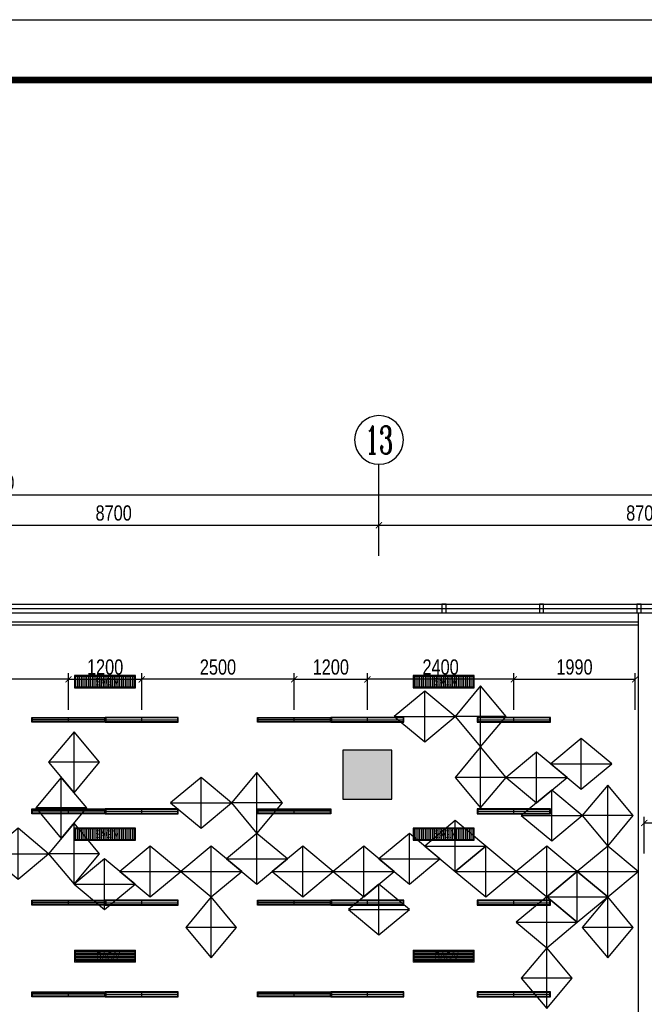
# Model space of a CAD drawing. Header units: millimetres. Extents: x -539149 to -534375, y 505028 to 505469.
# Tile 86 of 135: x -535907 to -535805, y 505297 to 505459. Entities that reach past the tile are written whole.
import ezdxf
from ezdxf.enums import TextEntityAlignment as Align

# ---------------------------------------------------------------- set-up
doc = ezdxf.new("R2010")
doc.units = ezdxf.units.MM
doc.header["$LTSCALE"] = 10
doc.layers.get('Defpoints').update_dxf_attribs({"color": 8})
for name, color, linetype in [('A-建筑-原墙体', 2, 'Continuous'), ('A-建筑-新增墙体', 3, 'Continuous'), ('A-建筑-柱子、剪力墙', 251, 'Continuous'), ('A-建筑-窗户', 4, 'Continuous'), ('A-建筑-轴号', 3, 'Continuous'), ('A2图框$0$E-图框', 100, 'Continuous'), ('AXIS_TEXT', 50, 'Continuous'), ('B-平面-尺寸', 8, 'Continuous'), ('C-顶棚-灯具', 4, 'Continuous'), ('C-顶棚-灯具尺寸', 4, 'Continuous'), ('C-顶棚-细线', 31, 'Continuous'), ('C-顶棚-造型线', 30, 'Continuous')]:
    doc.layers.add(name, color=color, linetype=linetype)
doc.layers.add('A-批量打印图层', color=251, linetype='Continuous', plot=False)
doc.layers.add('A2图框$0$图框外线', color=1, linetype='Continuous', plot=False)
doc.layers.add('C-顶棚-空调', color=4, linetype='Continuous', lineweight=20)
doc.layers.add('E-空调', color=4, linetype='Continuous', lineweight=20)
doc.styles.add('_TCH_AXIS', font='COMPLEX', dxfattribs={"bigfont": 'GBCBIG'})
doc.styles.add('CCD_DIM', font='txt', dxfattribs={"width": 0.8})
doc.styles.add('COMPLEX', font='COMPLEX')
doc.styles.add('STSL', font='txt', dxfattribs={"width": 0.8})
doc.dimstyles.new('1-1', dxfattribs={"dimscale": 0, "dimtxt": 2.5, "dimasz": 1, "dimexe": 1, "dimexo": 1, "dimgap": 0.75, "dimtad": 1, "dimdec": 0, "dimrnd": 0.005, "dimzin": 0, "dimdsep": 46, "dimtxsty": 'CCD_DIM', "dimblk": 'ARCHTICK', "dimcen": 0.13, "dimclrd": 44, "dimclre": 44, "dimclrt": 50, "dimadec": 0, "dimazin": 0, "dimtfac": 1, "dimtdec": 0, "dimtix": 1, "dimtmove": 2, "dimatfit": 3, "dimldrblk": 'HBA_Leader_Dot', "dimfxl": 5, "dimfxlon": 1, "dimtvp": 1, "dimtolj": 1, "dimtzin": 0, "dimarcsym": 0})

# ---------------------------------------------------------------- blocks, each defined once
blk = doc.blocks.new('_ArchTick')
at = {"color": 0, "linetype": 'ByBlock', "const_width": 0.15}
blk.add_lwpolyline([(-0.5, -0.5), (0.5, 0.5)], dxfattribs=at)
blk = doc.blocks.new('HBA_Leader_Dot')
at = {"color": 0, "linetype": 'ByBlock'}
blk.add_line((-5, 0), (-10, 0), dxfattribs=at)
at = {"color": 0, "linetype": 'ByBlock', "const_width": 5}
blk.add_lwpolyline([(-2.5, 0, 1), (2.5, 0, 1)], format="xyb", close=True, dxfattribs=at)
blk = doc.blocks.new('_FZH')
at = {"layer": 'A-建筑-原墙体'}
blk.add_lwpolyline([(-0.5, -0.5), (0.5, -0.5), (0.5, 0.5), (-0.5, 0.5)], close=True, dxfattribs=at)
at = {"layer": 'A-建筑-柱子、剪力墙'}
blk.add_solid([(-0.5, -0.5), (0.5, -0.5), (-0.5, 0.5), (0.5, 0.5)], dxfattribs=at)
blk = doc.blocks.new('_AXISO')
blk.add_circle((0, 0), 0.5)
at = {"layer": 'AXIS_TEXT', "style": 'COMPLEX', "width": 1.041667}
blk.add_attdef('A', text='', height=0.56, dxfattribs=at).set_placement((-0.25, -0.28), (0.25, -0.28), align=Align.FIT)
blk = doc.blocks.new('A$C323A0BBE')
at = {"layer": 'C-顶棚-灯具', "color": 8}
for p, q in [((0, 600), (0, -600)), ((-40, 0), (40, 0))]:
    blk.add_line(p, q, dxfattribs=at)
at = {"layer": 'C-顶棚-灯具'}
blk.add_lwpolyline([(-40, -600), (40, -600), (40, 600), (-40, 600)], close=True, dxfattribs=at)
at = {"layer": 'C-顶棚-灯具', "color": 8}
blk.add_lwpolyline([(-30, -590), (30, -590), (30, 590), (-30, 590)], close=True, dxfattribs=at)
blk = doc.blocks.new('*D270')
at = {"layer": 'C-顶棚-灯具尺寸', "color": 44, "lineweight": -2, "ltscale": 0.01, "transparency": 16777216}
for p, q in [((-535850.17, 505345.34), (-535850.17, 505351.34)), ((-535826.17, 505345.34), (-535826.17, 505351.34)), ((-535826.17, 505350.34), (-535850.17, 505350.34))]:
    blk.add_line(p, q, dxfattribs=at)
at = {"layer": 'Defpoints', "color": 0, "ltscale": 0.01, "transparency": 16777216}
for p in [(-535850.17, 505350.34), (-535850.17, 505344.1), (-535826.17, 505344.1)]:
    blk.add_point(p, dxfattribs=at)
at = {"layer": 'C-顶棚-灯具尺寸', "color": 44, "lineweight": -2, "ltscale": 0.01, "transparency": 16777216, "rotation": 180}
blk.add_blockref('_ArchTick', (-535850.17, 505350.34), dxfattribs=at)
at = {"layer": 'C-顶棚-灯具尺寸', "color": 44, "lineweight": -2, "ltscale": 0.01, "transparency": 16777216}
blk.add_blockref('_ArchTick', (-535826.17, 505350.34), dxfattribs=at)
at = {"layer": 'C-顶棚-灯具尺寸', "color": 50, "ltscale": 0.01, "transparency": 16777216, "insert": (-535838.17, 505352.34), "char_height": 2.5, "attachment_point": 5, "style": 'CCD_DIM'}
blk.add_mtext('\\A1;2400', dxfattribs=at)
blk = doc.blocks.new('*D272')
at = {"layer": 'C-顶棚-灯具尺寸', "color": 44, "lineweight": -2, "ltscale": 0.01, "transparency": 16777216}
for p, q in [((-535887.17, 505345.34), (-535887.17, 505351.34)), ((-535862.17, 505345.34), (-535862.17, 505351.34)), ((-535862.17, 505350.34), (-535887.17, 505350.34))]:
    blk.add_line(p, q, dxfattribs=at)
at = {"layer": 'Defpoints', "color": 0, "ltscale": 0.01, "transparency": 16777216}
for p in [(-535887.17, 505350.34), (-535887.17, 505344.1), (-535862.17, 505344.1)]:
    blk.add_point(p, dxfattribs=at)
at = {"layer": 'C-顶棚-灯具尺寸', "color": 44, "lineweight": -2, "ltscale": 0.01, "transparency": 16777216, "rotation": 180}
blk.add_blockref('_ArchTick', (-535887.17, 505350.34), dxfattribs=at)
at = {"layer": 'C-顶棚-灯具尺寸', "color": 44, "lineweight": -2, "ltscale": 0.01, "transparency": 16777216}
blk.add_blockref('_ArchTick', (-535862.17, 505350.34), dxfattribs=at)
at = {"layer": 'C-顶棚-灯具尺寸', "color": 50, "ltscale": 0.01, "transparency": 16777216, "insert": (-535874.67, 505352.34), "char_height": 2.5, "attachment_point": 5, "style": 'CCD_DIM'}
blk.add_mtext('\\A1;2500', dxfattribs=at)
blk = doc.blocks.new('*D274')
at = {"layer": 'C-顶棚-灯具尺寸', "color": 44, "lineweight": -2, "ltscale": 0.01, "transparency": 16777216}
for p, q in [((-535924.17, 505345.34), (-535924.17, 505351.34)), ((-535899.17, 505345.34), (-535899.17, 505351.34)), ((-535899.17, 505350.34), (-535924.17, 505350.34))]:
    blk.add_line(p, q, dxfattribs=at)
at = {"layer": 'Defpoints', "color": 0, "ltscale": 0.01, "transparency": 16777216}
for p in [(-535924.17, 505350.34), (-535924.17, 505344.1), (-535899.17, 505344.1)]:
    blk.add_point(p, dxfattribs=at)
at = {"layer": 'C-顶棚-灯具尺寸', "color": 44, "lineweight": -2, "ltscale": 0.01, "transparency": 16777216, "rotation": 180}
blk.add_blockref('_ArchTick', (-535924.17, 505350.34), dxfattribs=at)
at = {"layer": 'C-顶棚-灯具尺寸', "color": 44, "lineweight": -2, "ltscale": 0.01, "transparency": 16777216}
blk.add_blockref('_ArchTick', (-535899.17, 505350.34), dxfattribs=at)
at = {"layer": 'C-顶棚-灯具尺寸', "color": 50, "ltscale": 0.01, "transparency": 16777216, "insert": (-535911.67, 505352.34), "char_height": 2.5, "attachment_point": 5, "style": 'CCD_DIM'}
blk.add_mtext('\\A1;2500', dxfattribs=at)
blk = doc.blocks.new('*D287')
at = {"layer": 'C-顶棚-灯具尺寸', "color": 44, "lineweight": -2, "ltscale": 0.01, "transparency": 16777216}
for p, q in [((-535804.77, 505321.78), (-535804.77, 505327.78)), ((-535792.07, 505321.78), (-535792.07, 505327.78)), ((-535804.77, 505326.78), (-535792.07, 505326.78))]:
    blk.add_line(p, q, dxfattribs=at)
at = {"layer": 'Defpoints', "color": 0, "ltscale": 0.01, "transparency": 16777216}
for p in [(-535792.07, 505326.78), (-535804.77, 505317.2), (-535792.07, 505317.2)]:
    blk.add_point(p, dxfattribs=at)
at = {"layer": 'C-顶棚-灯具尺寸', "color": 44, "lineweight": -2, "ltscale": 0.01, "transparency": 16777216, "rotation": 180}
blk.add_blockref('_ArchTick', (-535804.77, 505326.78), dxfattribs=at)
at = {"layer": 'C-顶棚-灯具尺寸', "color": 44, "lineweight": -2, "ltscale": 0.01, "transparency": 16777216}
blk.add_blockref('_ArchTick', (-535792.07, 505326.78), dxfattribs=at)
at = {"layer": 'C-顶棚-灯具尺寸', "color": 50, "ltscale": 0.01, "transparency": 16777216, "insert": (-535798.42, 505328.78), "char_height": 2.5, "attachment_point": 5, "style": 'CCD_DIM'}
blk.add_mtext('\\A1;1270', dxfattribs=at)
blk = doc.blocks.new('A$C7DCD0865')
at = {"layer": 'C-顶棚-细线'}
for p, q in [((0, -300), (0, 300)), ((250, 0), (-250, 0))]:
    blk.add_line(p, q, dxfattribs=at)
blk.add_lwpolyline([(0, -300), (250, 0), (0, 300), (-250, 0)], close=True, dxfattribs=at)
blk = doc.blocks.new('*U197')
at = {"layer": 'C-顶棚-灯具'}
h = blk.add_hatch(dxfattribs=at)
h.set_pattern_fill('_USER', color=8, scale=30, angle=90, style=0, pattern_type=0)
h.set_pattern_definition([(90, (15, 15), (-30, 2e-15), [])])
h.paths.add_polyline_path([(15, 185), (15, 15), (985, 15), (985, 185)])
at = {"layer": 'C-顶棚-灯具', "linetype": 'ByBlock'}
blk.add_lwpolyline([(0, 200), (0, 0), (1000, 0), (1000, 200)], close=True, dxfattribs=at)
at = {"layer": 'C-顶棚-灯具', "color": 8}
blk.add_lwpolyline([(15, 185), (15, 15), (985, 15), (985, 185)], close=True, dxfattribs=at)
at = {"layer": 'C-顶棚-灯具', "style": 'STSL', "width": 0.75}
blk.add_text('SAG/V', height=125, dxfattribs=at).set_placement((339, 39))
blk = doc.blocks.new('A$C6A8D0C23')
at = {"layer": 'C-顶棚-灯具'}
h = blk.add_hatch(dxfattribs=at)
h.set_pattern_fill('_USER', color=8, scale=25, style=0, pattern_type=0)
h.set_pattern_definition([(0, (15, 15), (0, 25), [])])
h.paths.add_polyline_path([(15, 185), (15, 15), (985, 15), (985, 185)])
at = {"layer": 'C-顶棚-空调', "color": 8}
blk.add_lwpolyline([(15, 185), (15, 15), (985, 15), (985, 185)], close=True, dxfattribs=at)
at = {"layer": 'E-空调', "linetype": 'ByBlock'}
blk.add_lwpolyline([(0, 200), (0, 0), (1000, 0), (1000, 200)], close=True, dxfattribs=at)
at = {"layer": 'E-空调', "style": 'STSL', "width": 0.75}
blk.add_text('RAG/V', height=125, dxfattribs=at).set_placement((354, 36))
blk = doc.blocks.new('A2图框')
at = {"layer": 'A2图框$0$E-图框', "color": 4, "const_width": 1.13}
blk.add_lwpolyline([(-363.4, 295.3), (209.38, 295.3), (209.38, -104.9), (-363.4, -104.9)], close=True, dxfattribs=at)
at = {"layer": 'A2图框$0$图框外线', "color": 1}
blk.add_lwpolyline([(-374.72, 305.2), (219.28, 305.2), (219.28, -114.8), (-374.72, -114.8)], close=True, dxfattribs=at)
blk.add_lwpolyline([(-374.72, 305.2), (219.28, 305.2), (219.28, -114.8), (-374.72, -114.8)], close=True, dxfattribs=at)
blk.add_lwpolyline([(-374.72, 305.2), (219.28, 305.2), (219.28, -114.8), (-374.72, -114.8)], close=True, dxfattribs=at)

msp = doc.modelspace()

# ---------------------------------------------------------------- linework, layer by layer
at = {"layer": 'A-建筑-新增墙体', "ltscale": 0.01}
msp.add_line((-535805.773, 505361.249, 0.069), (-535805.773, 505290.099, 0.069), dxfattribs=at)
at = {"layer": 'A-建筑-窗户', "ltscale": 0.01}
for p, q in [((-536070.373, 505362.649, 0.069), (-535765.773, 505362.649, 0.069)), ((-536070.373, 505361.249, 0.069), (-535765.773, 505361.249, 0.069)), ((-535997.773, 505361.951, 0.069), (-535766.473, 505361.982, 0.069))]:
    msp.add_line(p, q, dxfattribs=at)
at = {"layer": 'A-建筑-窗户', "ltscale": 0.01, "elevation": 0.069}
for points in [[(-535837.973, 505361.249), (-535837.273, 505361.249), (-535837.273, 505362.649), (-535837.973, 505362.649)], [(-535821.973, 505361.249), (-535821.273, 505361.249), (-535821.273, 505362.649), (-535821.973, 505362.649)], [(-535805.973, 505361.249), (-535805.273, 505361.249), (-535805.273, 505362.649), (-535805.973, 505362.649)]]:
    msp.add_lwpolyline(points, close=True, dxfattribs=at)
at = {"layer": 'A-建筑-轴号', "ltscale": 0.01}
msp.add_line((-535848.273, 505370.599, 0.069), (-535848.273, 505385.599, 0.069), dxfattribs=at)
at = {"layer": 'A-批量打印图层'}
msp.add_lwpolyline([(-536167.961, 505458.51), (-535573.961, 505458.51), (-535573.961, 505038.51), (-536167.961, 505038.51)], close=True, dxfattribs=at)
at = {"layer": 'C-顶棚-造型线', "ltscale": 0.01}
for p, q in [((-535990.073, 505359.749, 0.069), (-535805.773, 505359.749, 0.069)), ((-535990.073, 505359.249, 0.069), (-535805.773, 505359.249, 0.069))]:
    msp.add_line(p, q, dxfattribs=at)

# ---------------------------------------------------------------- block references
at = {"layer": 'A-建筑-原墙体', "ltscale": 0.01, "xscale": 8, "yscale": 8, "zscale": 8}
msp.add_blockref('_FZH', (-535850.173, 505334.699, 0.069), dxfattribs=at)
at = {"layer": 'A-建筑-窗户', "ltscale": 0.5}
msp.add_blockref('A2图框', (-535793.245, 505153.313), dxfattribs=at)
at = {"layer": 'A-建筑-轴号', "ltscale": 0.01}
ref = msp.add_blockref('_AXISO', (-535848.273, 505389.599, 0.069), dxfattribs=dict(at, xscale=-8, yscale=8, zscale=8, rotation=180))
ref.add_attrib('A', '13', dxfattribs={"layer": 'AXIS_TEXT', "height": 4.5255, "style": '_TCH_AXIS', "width": 0.724138}).set_placement((-535850.536, 505387.336, 0.069), (-535846.01, 505387.336, 0.069), align=Align.FIT)
at = {"layer": 'C-顶棚-灯具', "ltscale": 0.01, "xscale": 0.01, "yscale": 0.01, "zscale": 0.01}
for name, p in [('*U197', (-535898.173, 505348.949, 0.069)), ('*U197', (-535842.673, 505348.949, 0.069)), ('*U197', (-535898.173, 505323.949, 0.069)), ('*U197', (-535842.673, 505323.949, 0.069)), ('A$C6A8D0C23', (-535898.173, 505303.949, 0.069)), ('A$C6A8D0C23', (-535842.673, 505303.949, 0.069))]:
    msp.add_blockref(name, p, dxfattribs=at)
at = {"layer": 'C-顶棚-灯具', "ltscale": 0.01, "yscale": 0.01, "zscale": 0.01}
for p, xscale, rotation in [((-535899.173, 505343.699, 0.069), -0.01, 270), ((-535887.173, 505343.699, 0.069), 0.01, 90), ((-535862.173, 505343.699, 0.069), -0.01, 270), ((-535850.173, 505343.699, 0.069), 0.01, 90), ((-535826.173, 505343.699, 0.069), 0.01, 90), ((-535899.173, 505328.699, 0.069), -0.01, 270), ((-535887.173, 505328.699, 0.069), 0.01, 90), ((-535862.173, 505328.699, 0.069), -0.01, 270), ((-535826.173, 505328.699, 0.069), 0.01, 90), ((-535899.173, 505313.699, 0.069), -0.01, 270), ((-535887.173, 505313.699, 0.069), 0.01, 90), ((-535862.173, 505313.699, 0.069), -0.01, 270), ((-535850.173, 505313.699, 0.069), 0.01, 90), ((-535826.173, 505313.699, 0.069), 0.01, 90), ((-535899.173, 505298.699, 0.069), -0.01, 270), ((-535887.173, 505298.699, 0.069), 0.01, 90), ((-535862.173, 505298.699, 0.069), -0.01, 270), ((-535850.173, 505298.699, 0.069), 0.01, 90), ((-535826.173, 505298.699, 0.069), 0.01, 90)]:
    msp.add_blockref('A$C323A0BBE', p, dxfattribs=dict(at, xscale=xscale, rotation=rotation))
at = {"layer": 'C-顶棚-细线', "ltscale": 0.01, "xscale": 0.01666666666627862, "yscale": 0.01666666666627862, "zscale": 0.01666666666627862, "rotation": 270}
for p in [(-535840.773, 505344.249, 0.069), (-535815.113, 505336.476, 0.069), (-535822.44, 505334.249, 0.069), (-535877.44, 505330.082, 0.069), (-535819.94, 505327.999, 0.069), (-535835.773, 505322.999, 0.069), (-535907.44, 505321.749, 0.069), (-535868.273, 505320.915, 0.069), (-535843.273, 505320.915, 0.069), (-535885.773, 505318.832, 0.069), (-535875.773, 505318.832, 0.069), (-535860.773, 505318.832, 0.069), (-535850.773, 505318.832, 0.069), (-535830.773, 505318.832, 0.069), (-535820.773, 505318.832, 0.069), (-535810.773, 505318.832, 0.069), (-535893.273, 505316.749, 0.069), (-535815.773, 505314.665, 0.069), (-535848.273, 505312.582, 0.069), (-535820.773, 505310.499, 0.069)]:
    msp.add_blockref('A$C7DCD0865', p, dxfattribs=at)
at = {"layer": 'C-顶棚-细线', "ltscale": 0.01, "xscale": 0.01666666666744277, "yscale": 0.01666666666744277, "zscale": 0.01666666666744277}
for p in [(-535831.607, 505344.249, 0.069), (-535898.273, 505336.749, 0.069), (-535831.607, 505334.249, 0.069), (-535868.273, 505330.082, 0.069), (-535900.357, 505329.249, 0.069), (-535810.773, 505327.999, 0.069), (-535898.273, 505321.749, 0.069), (-535875.773, 505309.665, 0.069), (-535810.773, 505309.665, 0.069), (-535820.773, 505301.332, 0.069)]:
    msp.add_blockref('A$C7DCD0865', p, dxfattribs=at)

# ---------------------------------------------------------------- dimensions: what is measured, and where the dimension line sits
at = {"layer": 'B-平面-尺寸', "ltscale": 0.01}
msp.add_linear_dim(base=(-535732.273, 505380.599, 0.069), p1=(-536091.273, 505370.199, 0.069), p2=(-535732.273, 505370.199, 0.069), dimstyle='1-1', override={"dimscale": 1, "dimlfac": 100}, dxfattribs=at).render()
for p1, p2 in [((-535935.273, 505365.599, 0.069), (-535848.273, 505365.599, 0.069)), ((-535848.273, 505365.599, 0.069), (-535761.273, 505365.599, 0.069))]:
    msp.add_aligned_dim(p1=p1, p2=p2, distance=10, dimstyle='1-1', override={"dimscale": 1, "dimlfac": 100}, dxfattribs=at).render()
at = {"layer": 'C-顶棚-灯具尺寸', "ltscale": 0.01}
for base, p1, p2, picture, middle in [((-535924.173, 505350.343, 0.069), (-535899.173, 505344.099, 0.069), (-535924.173, 505344.099, 0.069), '*D274', (-535911.673, 505352.343, 0.069)), ((-535887.173, 505350.343, 0.069), (-535862.173, 505344.099, 0.069), (-535887.173, 505344.099, 0.069), '*D272', (-535874.673, 505352.343, 0.069)), ((-535850.173, 505350.343, 0.069), (-535826.173, 505344.099, 0.069), (-535850.173, 505344.099, 0.069), '*D270', (-535838.173, 505352.343, 0.069)), ((-535792.073, 505326.781, 0.069), (-535804.773, 505317.199, 0.069), (-535792.073, 505317.199, 0.069), '*D287', (-535798.423, 505328.781, 0.069))]:
    dim = msp.add_linear_dim(base=base, p1=p1, p2=p2, angle=180, dimstyle='1-1', override={"dimscale": 1, "dimlfac": 100}, dxfattribs=at)
    dim.commit()
    dim.dimension.update_dxf_attribs({"geometry": picture, "text_midpoint": middle})
for base, p1, p2 in [((-535887.173, 505350.343, 0.069), (-535899.173, 505344.099, 0.069), (-535887.173, 505344.099, 0.069)), ((-535850.173, 505350.343, 0.069), (-535862.173, 505344.099, 0.069), (-535850.173, 505344.099, 0.069)), ((-535806.273, 505350.343, 0.069), (-535826.173, 505344.099, 0.069), (-535806.273, 505344.099, 0.069))]:
    msp.add_linear_dim(base=base, p1=p1, p2=p2, dimstyle='1-1', override={"dimscale": 1, "dimlfac": 100}, dxfattribs=at).render()

doc.saveas('drawing.dxf')
